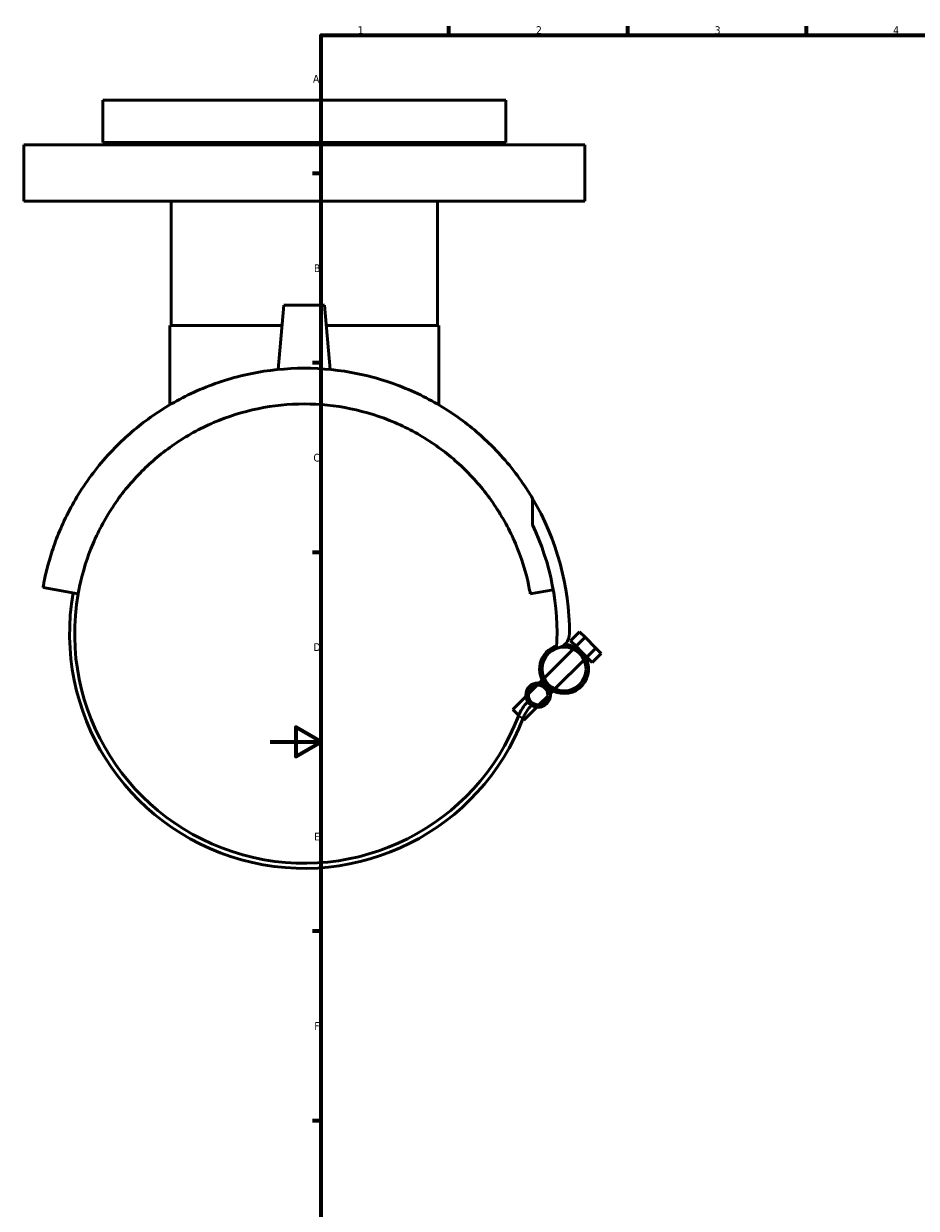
# Model space of a CAD drawing. Header units: millimetres. Extents: x -97 to 1006, y -296 to 1707.
# Tile 2 of 6: x -97 to 253, y 114 to 578. Entities that reach past the tile are written whole.
import ezdxf

# ---------------------------------------------------------------- set-up
doc = ezdxf.new("R2010")
doc.units = ezdxf.units.MM
for name, color, linetype, lineweight in [('Border (ANSI)', 7, 'Continuous', 70), ('Visible (ANSI)', 7, 'Continuous', 50), ('Visible Narrow (ANSI)', 7, 'Continuous', 35)]:
    doc.layers.add(name, color=color, linetype=linetype, lineweight=lineweight)
doc.styles.add('Note Text (ANSI)', font='tahoma.ttf')

# ---------------------------------------------------------------- blocks, each defined once
blk = doc.blocks.new('Borders Default Border')
at = {"layer": 'Border (ANSI)'}
for p, q in [((70.08, 574), (70.08, 577.45)), ((140.17, 574), (140.17, 577.45)), ((210.25, 574), (210.25, 577.45)), ((20, 519.75), (16.55, 519.75)), ((20, 445.5), (16.55, 445.5)), ((20, 371.25), (16.55, 371.25)), ((20, 222.75), (16.55, 222.75)), ((20, 148.5), (16.55, 148.5))]:
    blk.add_line(p, q, dxfattribs=at)
at = {"layer": 'Border (ANSI)', "flags": 128}
for points in [[(20, 20), (20, 574), (821, 574), (821, 20), (20, 20)], [(0, 297), (20, 297), (10, 302.77), (10, 291.23), (20, 297)]]:
    blk.add_lwpolyline(points, dxfattribs=at)
at = {"layer": 'Border (ANSI)', "char_height": 3.05, "attachment_point": 7, "style": 'Note Text (ANSI)'}
for s, insert in [('1', (34.35, 574.4)), ('2', (104.2, 574.4)), ('3', (174.26, 574.34)), ('4', (244.23, 574.4)), ('A', (16.78, 555.35)), ('B', (17.15, 481.1)), ('C', (16.95, 406.8)), ('D', (16.96, 332.6)), ('E', (17.21, 258.35)), ('F', (17.29, 184.1))]:
    blk.add_mtext(s, dxfattribs=dict(at, insert=insert))

msp = doc.modelspace()

# ---------------------------------------------------------------- linework, layer by layer
at = {"layer": 'Visible (ANSI)'}
for p, q in [((-65.651, 548.427), (92.349, 548.427)), ((-65.651, 548.427), (-65.651, 531.927)), ((92.349, 548.427), (92.349, 531.927)), ((-96.651, 530.927), (123.349, 530.927)), ((-96.651, 530.927), (-96.651, 508.927)), ((-65.651, 531.927), (92.349, 531.927)), ((-47.551, 531.927), (-47.551, 530.927)), ((74.249, 531.927), (74.249, 530.927)), ((123.349, 530.927), (123.349, 508.927)), ((-96.651, 508.927), (123.349, 508.927)), ((-38.851, 508.927), (-38.851, 460.177)), ((65.549, 508.927), (65.549, 460.177)), ((5.349, 468.177), (3.139, 442.925)), ((21.349, 468.177), (5.349, 468.177)), ((21.349, 468.177), (23.558, 442.925)), ((-39.351, 460.177), (4.649, 460.177)), ((-39.351, 460.177), (-39.351, 429.086)), ((22.048, 460.177), (66.049, 460.177)), ((66.049, 460.177), (66.049, 429.086)), ((102.835, 382.007), (102.835, 392.42)), ((-75.284, 355.056), (-89.071, 357.487)), ((110.943, 356.636), (101.981, 355.056)), ((117.769, 336.568), (121.305, 340.103)), ((121.305, 340.103), (123.426, 337.982)), ((119.89, 334.446), (117.769, 336.568)), ((119.55, 334.106), (119.89, 334.446)), ((119.89, 334.446), (123.426, 337.982)), ((122.012, 332.325), (119.89, 334.446)), ((123.426, 337.982), (127.669, 333.739)), ((107.403, 321.959), (118.801, 333.357)), ((124.133, 330.204), (122.012, 332.325)), ((123.793, 329.864), (124.133, 330.204)), ((124.133, 330.204), (127.669, 333.739)), ((126.254, 328.082), (124.133, 330.204)), ((126.254, 328.082), (129.79, 331.618)), ((127.669, 333.739), (129.79, 331.618)), ((111.646, 317.716), (123.044, 329.115)), ((105.569, 320.125), (106.654, 321.21)), ((101.271, 315.826), (104.569, 319.125)), ((109.812, 315.883), (110.897, 316.967)), ((95.142, 309.698), (100.27, 314.826)), ((105.513, 311.584), (108.812, 314.882)), ((97.455, 307.384), (95.142, 309.698)), ((99.384, 305.455), (104.513, 310.584)), ((99.384, 305.455), (98.999, 305.841))]:
    msp.add_line(p, q, dxfattribs=at)
for centre, radius in [((115.223, 325.537), 8.6), ((105.041, 315.354), 4.8), ((105.041, 315.354), 3.8)]:
    msp.add_circle(centre, radius, dxfattribs=at)
for centre, radius, start, end in [((13.349, 339.427), 104, 0, 30.63323), ((13.349, 339.427), 99.1, 356.6934, 25.44589), ((13.349, 339.427), 92, 170, 338.93901), ((13.349, 339.427), 90, 170, 338.93901), ((111.591, 339.427), 5.758, 276.91124, 0), ((115.223, 325.537), 9.6, 107.50847, 225), ((115.223, 325.537), 9.6, 225, 88.77967), ((112.517, 301.239), 16.268, 135, 158.93901), ((112.517, 301.239), 14.268, 135, 158.93901)]:
    msp.add_arc(centre, radius, start, end, dxfattribs=at)
for points, knots in [([(13.349, 443.427), (6.311, 443.427), (-0.793, 442.702), (-14.589, 439.852), (-21.282, 437.729), (-33.81, 432.371), (-39.661, 429.131), (-50.241, 421.97), (-54.97, 418.048), (-64.154, 409.137), (-68.629, 403.773), (-76.19, 392.752), (-79.278, 387.091), (-82.903, 378.931), (-83.939, 376.284), (-85.712, 371.212), (-86.449, 368.784), (-87.358, 365.419), (-87.626, 364.351), (-88.1, 362.346), (-88.306, 361.409), (-88.654, 359.73), (-88.797, 358.989), (-89.005, 357.869), (-89.071, 357.487), (-89.071, 357.487)], [18.9020125, 18.9020125, 18.9020125, 18.9020125, 21.0132804, 21.0132804, 23.1245483, 23.1245483, 25.2358162, 25.2358162, 27.3470841, 27.3470841, 29.9613193, 29.9613193, 32.5755545, 32.5755545, 33.8826721, 33.8826721, 35.1897897, 35.1897897, 35.8433485, 35.8433485, 36.4969073, 36.4969073, 37.1504661, 37.1504661, 37.8040249, 37.8040249, 37.8040249, 37.8040249]), ([(102.835, 392.42), (101.677, 394.375), (100.434, 396.328), (95.326, 403.773), (90.851, 409.137), (81.667, 418.048), (76.938, 421.97), (66.358, 429.131), (60.507, 432.371), (47.979, 437.729), (41.286, 439.852), (27.49, 442.702), (20.386, 443.427), (13.349, 443.427)], [6.9247332, 6.9247332, 6.9247332, 6.9247332, 7.8427056, 7.8427056, 10.4569408, 10.4569408, 12.5682087, 12.5682087, 14.6794766, 14.6794766, 16.7907445, 16.7907445, 18.9020125, 18.9020125, 18.9020125, 18.9020125]), ([(-75.284, 355.056), (-75.119, 355.994), (-74.939, 356.926), (-73.518, 363.722), (-71.736, 369.337), (-67.166, 380.065), (-64.374, 385.168), (-57.92, 394.69), (-54.254, 399.104), (-46.564, 406.794), (-42.306, 410.388), (-32.866, 416.868), (-27.684, 419.754), (-16.665, 424.487), (-10.816, 426.338), (1.169, 428.809), (7.305, 429.427), (13.349, 429.427)], [1.6236738, 1.6236738, 1.6236738, 1.6236738, 1.9276834, 1.9276834, 3.8553667, 3.8553667, 5.7830501, 5.7830501, 7.7107335, 7.7107335, 9.52365, 9.52365, 11.3365666, 11.3365666, 13.1494832, 13.1494832, 14.9623998, 14.9623998, 14.9623998, 14.9623998]), ([(13.349, 429.427), (19.392, 429.427), (25.528, 428.809), (37.513, 426.338), (43.363, 424.487), (54.381, 419.754), (59.563, 416.868), (69.003, 410.388), (73.261, 406.794), (80.951, 399.104), (84.617, 394.69), (91.071, 385.168), (93.863, 380.065), (98.433, 369.337), (100.215, 363.722), (101.636, 356.926), (101.816, 355.994), (101.981, 355.056)], [14.9623998, 14.9623998, 14.9623998, 14.9623998, 16.7753164, 16.7753164, 18.5882329, 18.5882329, 20.4011495, 20.4011495, 22.2140661, 22.2140661, 24.1417495, 24.1417495, 26.0694328, 26.0694328, 27.9971162, 27.9971162, 28.3011257, 28.3011257, 28.3011257, 28.3011257])]:
    msp.add_open_spline(points, degree=3, knots=knots, dxfattribs=at)
at = {"layer": 'Visible Narrow (ANSI)'}
msp.add_line((97.348, 307.08), (99.191, 306.371), dxfattribs=at)

# ---------------------------------------------------------------- block references
msp.add_blockref('Borders Default Border', (0, 0))

doc.saveas('drawing.dxf')
